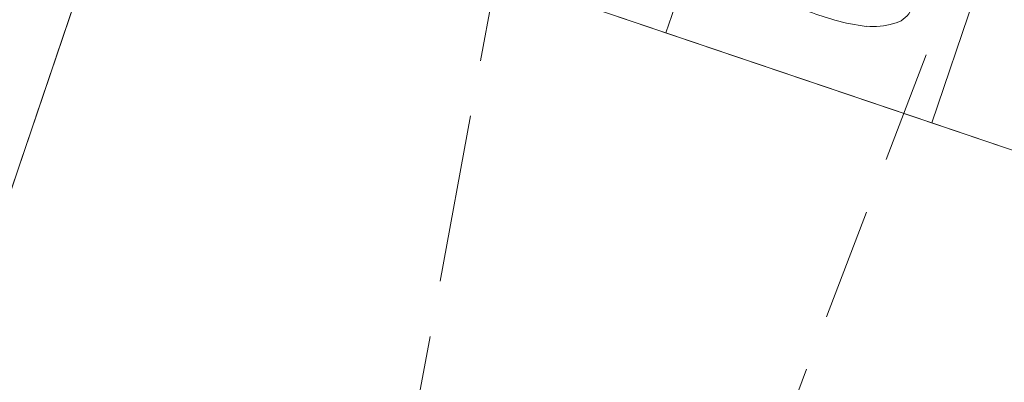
# Model space of a CAD drawing. Header units: metres. Extents: x 6541766 to 6542290, y 5894743 to 5895338.
# Tile 69 of 78: x 6541968.81 to 6541977.58, y 5895269.51 to 5895272.74. Entities that reach past the tile are written whole.
import ezdxf

# ---------------------------------------------------------------- set-up
doc = ezdxf.new("R2010")
doc.units = ezdxf.units.M
for name, pattern in [('0.5_0.5', [1, 0.5, -0.5]), ('1.0_0.5', [1.5, 1, -0.5]), ('1.5_0.5', [2, 1.5, -0.5]), ('DASHED', [0.75, 0.5, -0.25]), ('egkk-500', [2, 1.5, -0.5]), ('egug-500', [1, 0.5, -0.5])]:
    doc.linetypes.add(name, pattern=pattern)
for name, color, linetype in [('217-kontur klasyfikacyjny', 7, 'Continuous'), ('218-kontur użytku gruntowego', 7, 'Continuous'), ('219-działka ewidencyjna', 7, 'Continuous'), ('jezdnia', 7, 'Continuous'), ('zadrzewienie  zakrzewienie', 7, 'Continuous')]:
    doc.layers.add(name, color=color, linetype=linetype)
for name, color, linetype, lineweight in [('A-OZNACZENIA', 7, 'Continuous', 15), ('A-PZT', 4, 'Continuous', 9), ('IE - podklad', 8, 'Continuous', 9)]:
    doc.layers.add(name, color=color, linetype=linetype, lineweight=lineweight)

# ---------------------------------------------------------------- blocks, each defined once
blk = doc.blocks.new('blok - podklad szary rfqfqw')
at = {"color": 8, "linetype": 'ByBlock', "lineweight": 9}
for centre, radius, start, end in [((6541976.7289, 5895275.1721), 2.5185, 243.92844, 254.81677), ((6541976.546, 5895272.929), 0.2239, 281.94032, 330.3808), ((6541976.51, 5895274.2124), 1.5356, 253.32007, 263.95389), ((6541976.4002, 5895273.3955), 0.712, 265.81705, 285.65297)]:
    blk.add_arc(centre, radius, start, end, dxfattribs=at)
at = {"layer": '217-kontur klasyfikacyjny', "color": 8, "linetype": 'egkk-500', "lineweight": 9}
blk.add_line((6541971.36, 5895278.98), (6541957.57, 5895238.32), dxfattribs=at)
at = {"layer": '218-kontur użytku gruntowego', "color": 8, "linetype": 'egug-500', "lineweight": 9}
for p, q in [((6541957.57, 5895238.32), (6541971.36, 5895278.98)), ((6541971.36, 5895278.98), (6541957.57, 5895238.32))]:
    blk.add_line(p, q, dxfattribs=at)
at = {"layer": '219-działka ewidencyjna', "color": 8, "linetype": '0.5_0.5', "lineweight": 9}
blk.add_line((6541957.57, 5895238.32), (6541971.36, 5895278.98), dxfattribs=at)
at = {"layer": 'A-OZNACZENIA', "color": 8, "linetype": 'DASHED', "lineweight": 9, "ltscale": 5}
blk.add_line((6541957.57, 5895238.32), (6541971.36, 5895278.98), dxfattribs=at)
at = {"layer": 'A-PZT', "color": 8, "lineweight": 9}
for p, q in [((6541974.5639, 5895272.6278), (6541976.1699, 5895277.3628)), ((6541976.1699, 5895277.3628), (6541974.5639, 5895272.6278)), ((6541976.9315, 5895271.8248), (6541978.5374, 5895276.5599)), ((6541978.5374, 5895276.5599), (6541976.9315, 5895271.8248)), ((6541968.1524, 5895269.5225), (6541969.7584, 5895274.2576)), ((6541969.7584, 5895274.2576), (6541985.9281, 5895268.7735)), ((6541972.1964, 5895273.4307), (6541974.5639, 5895272.6278)), ((6541974.5639, 5895272.6278), (6541976.9315, 5895271.8248)), ((6541976.9315, 5895271.8248), (6541979.299, 5895271.0218))]:
    blk.add_line(p, q, dxfattribs=at)
at = {"layer": 'jezdnia', "color": 8, "linetype": '1.5_0.5', "lineweight": 9}
blk.add_line((6541971.47, 5895264.51), (6541973.11, 5895273.45), dxfattribs=at)
at = {"layer": 'zadrzewienie  zakrzewienie', "color": 8, "linetype": '1.0_0.5', "lineweight": 9}
blk.add_line((6541956.29, 5895218.21), (6541980.66, 5895282.38), dxfattribs=at)

msp = doc.modelspace()

# ---------------------------------------------------------------- block references
at = {"layer": 'IE - podklad'}
msp.add_blockref('blok - podklad szary rfqfqw', (0, 0), dxfattribs=at)

doc.saveas('drawing.dxf')
